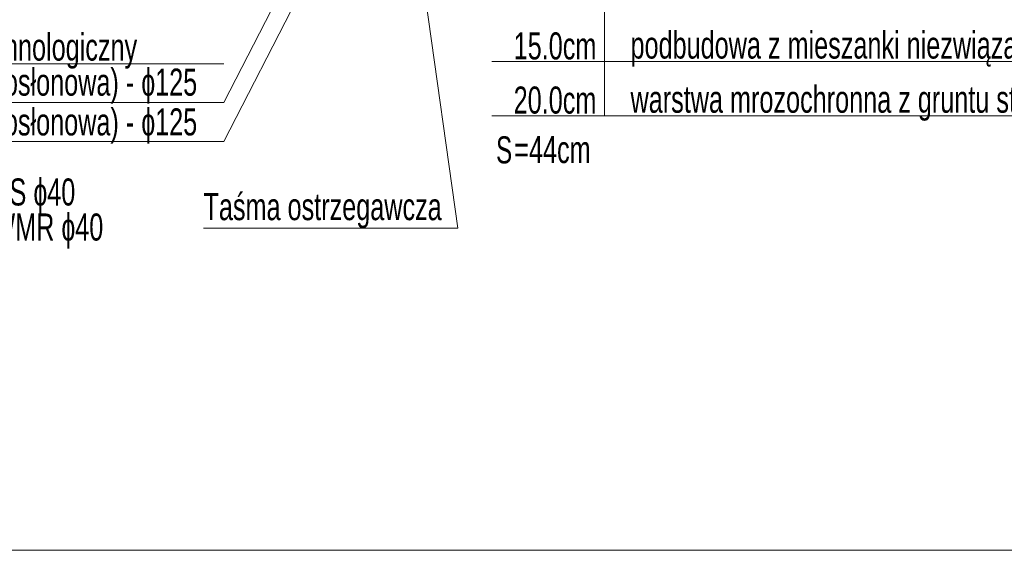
# Model space of a CAD drawing. Header units: metres. Extents: x 1458.7 to 1489, y 574.8 to 588.8.
# Tile 2 of 19: x 1462.4 to 1467.9, y 574.8 to 577.7. Entities that reach past the tile are written whole.
import ezdxf
from ezdxf.enums import TextEntityAlignment as Align

# ---------------------------------------------------------------- set-up
doc = ezdxf.new("R2010")
doc.units = ezdxf.units.M
doc.header["$MEASUREMENT"] = 0
for name, color, linetype, lineweight in [('3_opisy', 7, 'Continuous', 0), ('_tabela', 7, 'Continuous', 0), ('Warstwa 3', 7, 'Continuous', 0)]:
    doc.layers.add(name, color=color, linetype=linetype, lineweight=lineweight)
doc.styles.add('Style-Arial', font='arial.ttf')
doc.styles.add('Style-GREEK', font='GREEK.shx')

msp = doc.modelspace()

# ---------------------------------------------------------------- linework, layer by layer
at = {"layer": '3_opisy', "color": 7, "linetype": 'Continuous', "lineweight": 0}
for p, q in [((1465.6629, 578.694), (1465.6629, 577.2055)), ((1463.5544, 577.494), (1461.7371, 577.494)), ((1469.3891, 577.5055), (1465.0388, 577.5055)), ((1463.5544, 577.2788), (1461.7371, 577.2788)), ((1470.3767, 577.2055), (1465.0388, 577.2055)), ((1463.5544, 577.0636), (1461.7371, 577.0636))]:
    msp.add_line(p, q, dxfattribs=at)
at = {"layer": '_tabela', "color": 7, "linetype": 'Continuous', "lineweight": 0}
for p, q in [((1464.852, 576.5822), (1464.4862, 579.163)), ((1463.5544, 577.2788), (1464.3612, 578.8505)), ((1463.5544, 577.0636), (1464.3612, 578.6353)), ((1463.4422, 576.5822), (1464.852, 576.5822))]:
    msp.add_line(p, q, dxfattribs=at)
at = {"layer": 'Warstwa 3', "color": 7, "linetype": 'Continuous', "lineweight": 0, "flags": 128}
msp.add_lwpolyline([(1458.6755, 588.7985), (1488.9716, 588.7985), (1488.9716, 574.7985), (1458.6755, 574.7985), (1458.6755, 588.7985)], close=True, dxfattribs=at)

# ---------------------------------------------------------------- texts
at = {"layer": '3_opisy', "color": 7, "linetype": 'Continuous', "lineweight": 0, "style": 'Style-Arial', "width": 0.666667}
for s, p in [('15.0cm', (1465.1604, 577.6678)), ('20.0cm', (1465.1604, 577.3678)), ('=44cm', (1465.1637, 577.0939))]:
    msp.add_text(s, height=0.15, dxfattribs=at).set_placement(p, align=Align.TOP_LEFT)
at = {"layer": '3_opisy', "color": 7, "linetype": 'Continuous', "lineweight": 0, "style": 'Style-GREEK', "width": 0.66668}
msp.add_text('S', height=0.15, dxfattribs=at).set_placement((1465.1521, 576.9417), align=Align.RIGHT)
at = {"layer": '3_opisy', "color": 7, "linetype": 'Continuous', "lineweight": 0, "char_height": 0.15, "attachment_point": 1, "style": 'Style-Arial'}
for s, insert in [('\\H1x;\\W0.666667;podbudowa z mieszanki niezwiązanej z kruszywa C50/30', (1465.8077, 577.6726)), ('\\H1x;\\W0.666667;warstwa mrozochronna z gruntu stabilizowanego spoiwem hydraulicznym\\P', (1465.8077, 577.3726))]:
    msp.add_mtext(s, dxfattribs=dict(at, insert=insert))
at = {"layer": '3_opisy', "color": 7, "linetype": 'Continuous', "lineweight": 0, "char_height": 0.15, "attachment_point": 7, "line_spacing_factor": 0.776524, "style": 'Style-Arial'}
for s, insert in [('\\H1x;\\W0.66667;Kanał technologiczny\\PRO (rura osłonowa) - ɸ125', (1461.7547, 577.2719)), ('\\H1x;\\W0.66667;Taśma ostrzegawcza', (1463.4422, 576.5822))]:
    msp.add_mtext(s, dxfattribs=dict(at, insert=insert))
at = {"layer": '3_opisy', "color": 7, "linetype": 'Continuous', "lineweight": 0, "insert": (1461.7547, 576.4691), "char_height": 0.15, "width": 1.650759, "attachment_point": 7, "line_spacing_factor": 0.776524, "style": 'Style-Arial'}
msp.add_mtext('\\H1x;\\W0.66667;RO (rura osłonowa) - ɸ125\\Pwewnątrz:\\P3 x rura RS ɸ40\\P1 x rura WMR ɸ40', dxfattribs=at)

doc.saveas('drawing.dxf')
